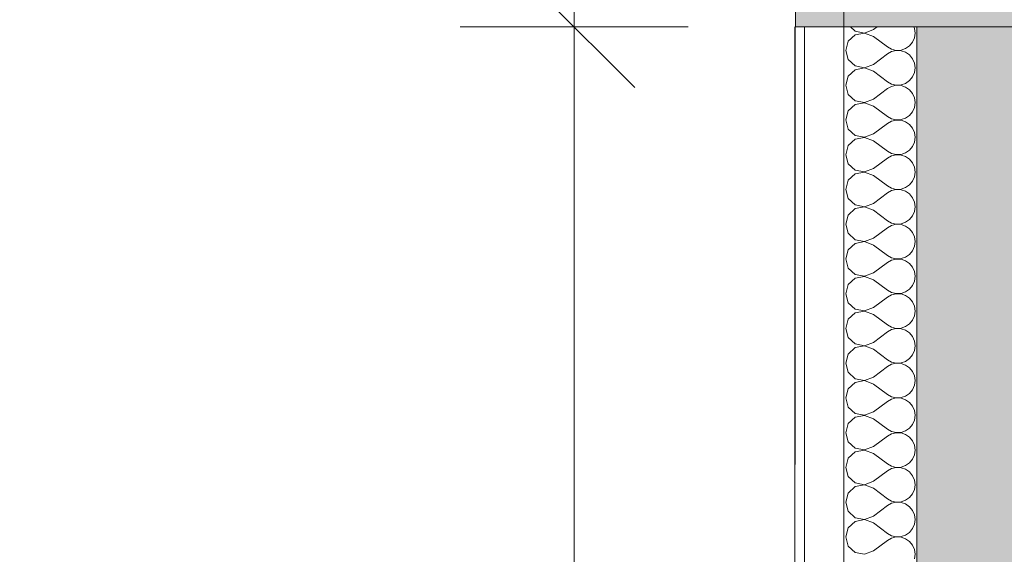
# Model space of a CAD drawing. Header units: millimetres. Extents: x -467606 to 1964440, y -17510 to 201584.
# Tile 25 of 43: x -451800 to -449776, y 7976 to 9075. Entities that reach past the tile are written whole.
import ezdxf

# ---------------------------------------------------------------- set-up
doc = ezdxf.new("R2010")
doc.units = ezdxf.units.MM
doc.header["$MEASUREMENT"] = 0
doc.set_wipeout_variables(frame=1)
doc.linetypes.add('Wipeout_Contour', pattern=[1000, 0, -1000])
for name, color, linetype, lineweight in [('0_Ном._пера__1', 7, 'Continuous', 0), ('АР-Стены_внешние_.АР_Ном._пера__1', 7, 'Continuous', 0), ('АР-Стены_внешние_.АР_Ном._пера__120', 7, 'Continuous', 0), ('АР-Стены_внешние_.АР_Ном._пера__21', 7, 'Continuous', 5), ('АР-Стены_внутренние_пилоны.АР_Ном._пера__1', 7, 'Continuous', 0), ('АР-Стены_внутренние_пилоны.АР_Ном._пера__19', 255, 'Continuous', 0), ('АР-Чертеж-Размеры.АР_Ном._пера__1', 7, 'Continuous', 0)]:
    doc.layers.add(name, color=color, linetype=linetype, lineweight=lineweight)
doc.layers.add('АР-Стены_внешние_.АР', color=7, linetype='Continuous')
doc.layers.add('АР-Чертеж-Размеры.АР', color=7, linetype='Continuous')
doc.styles.add('РЎР“Р•РќР•Р\xa0Р\x98Р\xa0_РЎРўР\x98Р›Р¬_1', font='arial.ttf')
doc.styles.add('РЎР“Р•РќР•Р\xa0Р\x98Р\xa0_РЎРўР\x98Р›Р¬_2', font='arial.ttf')
doc.dimstyles.new('СГЕНЕРИР_СТИЛЬ__2', dxfattribs={"dimtxt": 350, "dimasz": 237.5, "dimexe": 0.18, "dimexo": 300000, "dimgap": 0, "dimtad": 1, "dimlfac": 0.001, "dimzin": 0, "dimdsep": 46, "dimtxsty": 'РЎР“Р•РќР•Р\xa0Р\x98Р\xa0_РЎРўР\x98Р›Р¬_1', "dimblk": 'ARROWHEAD_6', "dimblk1": 'ARROWHEAD_6', "dimblk2": 'ARROWHEAD_6', "dimcen": 0.09, "dimclrd": 7, "dimclre": 7, "dimclrt": 7, "dimadec": 0, "dimazin": 0, "dimtfac": 1, "dimtdec": 4, "dimtmove": 0, "dimatfit": 3, "dimfxl": 1, "dimtolj": 1, "dimtzin": 0, "dimarcsym": 0})
doc.dimstyles.new('СГЕНЕРИР_СТИЛЬ__7', dxfattribs={"dimtxt": 400, "dimasz": 237.5, "dimexe": 0.18, "dimexo": 2000, "dimgap": 0, "dimtad": 1, "dimlfac": 0.001, "dimzin": 0, "dimdsep": 46, "dimtxsty": 'РЎР“Р•РќР•Р\xa0Р\x98Р\xa0_РЎРўР\x98Р›Р¬_2', "dimblk": 'ARROWHEAD_6', "dimblk1": 'ARROWHEAD_6', "dimblk2": 'ARROWHEAD_6', "dimcen": 0.09, "dimclrd": 7, "dimclre": 7, "dimclrt": 7, "dimadec": 0, "dimazin": 0, "dimtfac": 1, "dimtdec": 4, "dimtmove": 0, "dimatfit": 3, "dimfxl": 1, "dimtolj": 1, "dimtzin": 0, "dimarcsym": 0})

# ---------------------------------------------------------------- blocks, each defined once
blk = doc.blocks.new('*X27')
at = {"layer": 'АР-Стены_внешние_.АР_Ном._пера__120', "color": 7, "linetype": 'Continuous', "lineweight": 0}
for p, q in [((-450100.5, 9060), (-450101.7, 9055.7)), ((-450101.7, 9055.7), (-450096.4, 9036.9)), ((-450007.4, 9053.3), (-450016, 9048.6)), ((-450010.8, 9060), (-450007.4, 9058.1)), ((-450007.4, 9058.1), (-449997.8, 9055.9)), ((-449997.8, 9055.6), (-450007.4, 9053.3)), ((-449997.8, 9055.9), (-449987.9, 9056.3)), ((-449987.9, 9055.1), (-449997.8, 9055.6)), ((-449987.9, 9056.3), (-449978.6, 9059.5)), ((-449978.6, 9051.9), (-449987.9, 9055.1)), ((-449978.6, 9059.5), (-449977.8, 9060)), ((-449970.5, 9046.4), (-449978.6, 9051.9)), ((-450096.4, 9036.9), (-450081.9, 9023.8)), ((-450044.5, 9027.1), (-450016, 9048.6)), ((-449964.2, 9038.8), (-449970.5, 9046.4)), ((-449960.2, 9029.8), (-449964.2, 9038.8)), ((-449958.8, 9020), (-449960.2, 9029.8)), ((-450081.9, 9016.2), (-450096.4, 9003.1)), ((-450081.9, 9023.8), (-450062.8, 9020.1)), ((-450062.8, 9019.9), (-450081.9, 9016.2)), ((-450062.8, 9020.1), (-450044.5, 9027.1)), ((-450044.5, 9012.9), (-450062.8, 9019.9)), ((-450044.5, 9012.9), (-450016, 8991.4)), ((-449964.2, 9001.2), (-449960.2, 9010.2)), ((-449960.2, 9010.2), (-449958.8, 9020)), ((-450096.4, 9003.1), (-450101.7, 8984.3)), ((-450016, 8991.4), (-450007.4, 8986.7)), ((-449987.9, 8984.9), (-449978.6, 8988.1)), ((-449978.6, 8988.1), (-449970.5, 8993.6)), ((-449970.5, 8993.6), (-449964.2, 9001.2)), ((-450101.7, 8984.3), (-450096.4, 8965.5)), ((-450044.5, 8955.7), (-450016, 8977.1)), ((-450007.4, 8981.9), (-450016, 8977.1)), ((-450007.4, 8986.7), (-449997.8, 8984.4)), ((-449997.8, 8984.1), (-450007.4, 8981.9)), ((-449997.8, 8984.4), (-449987.9, 8984.9)), ((-449987.9, 8983.7), (-449997.8, 8984.1)), ((-449978.6, 8980.5), (-449987.9, 8983.7)), ((-449970.5, 8974.9), (-449978.6, 8980.5)), ((-449964.2, 8967.3), (-449970.5, 8974.9)), ((-450096.4, 8965.5), (-450081.9, 8952.3)), ((-450081.9, 8952.3), (-450062.8, 8948.7)), ((-450062.8, 8948.4), (-450081.9, 8944.8)), ((-450062.8, 8948.7), (-450044.5, 8955.7)), ((-450044.5, 8941.4), (-450062.8, 8948.4)), ((-449960.2, 8958.3), (-449964.2, 8967.3)), ((-449958.8, 8948.6), (-449960.2, 8958.3)), ((-449960.2, 8938.8), (-449958.8, 8948.6)), ((-450096.4, 8931.6), (-450101.7, 8912.9)), ((-450081.9, 8944.8), (-450096.4, 8931.6)), ((-450044.5, 8941.4), (-450016, 8920)), ((-449970.5, 8922.2), (-449964.2, 8929.8)), ((-449964.2, 8929.8), (-449960.2, 8938.8)), ((-450101.7, 8912.9), (-450096.4, 8894.1)), ((-450016, 8920), (-450007.4, 8915.2)), ((-450007.4, 8910.5), (-450016, 8905.7)), ((-450007.4, 8915.2), (-449997.8, 8913)), ((-449997.8, 8912.7), (-450007.4, 8910.5)), ((-449997.8, 8913), (-449987.9, 8913.5)), ((-449987.9, 8912.2), (-449997.8, 8912.7)), ((-449987.9, 8913.5), (-449978.6, 8916.6)), ((-449978.6, 8909.1), (-449987.9, 8912.2)), ((-449978.6, 8916.6), (-449970.5, 8922.2)), ((-449970.5, 8903.5), (-449978.6, 8909.1)), ((-450096.4, 8894.1), (-450081.9, 8880.9)), ((-450044.5, 8884.3), (-450016, 8905.7)), ((-449964.2, 8895.9), (-449970.5, 8903.5)), ((-449960.2, 8886.9), (-449964.2, 8895.9)), ((-449958.8, 8877.1), (-449960.2, 8886.9)), ((-450081.9, 8873.4), (-450096.4, 8860.2)), ((-450081.9, 8880.9), (-450062.8, 8877.3)), ((-450062.8, 8877), (-450081.9, 8873.4)), ((-450062.8, 8877.3), (-450044.5, 8884.3)), ((-450044.5, 8870), (-450062.8, 8877)), ((-450044.5, 8870), (-450016, 8848.6)), ((-449964.2, 8858.4), (-449960.2, 8867.4)), ((-449960.2, 8867.4), (-449958.8, 8877.1)), ((-450096.4, 8860.2), (-450101.7, 8841.4)), ((-450016, 8848.6), (-450007.4, 8843.8)), ((-449978.6, 8845.2), (-449970.5, 8850.8)), ((-449970.5, 8850.8), (-449964.2, 8858.4)), ((-450101.7, 8841.4), (-450096.4, 8822.7)), ((-450044.5, 8812.9), (-450016, 8834.3)), ((-450007.4, 8839.1), (-450016, 8834.3)), ((-450007.4, 8843.8), (-449997.8, 8841.6)), ((-449997.8, 8841.3), (-450007.4, 8839.1)), ((-449997.8, 8841.6), (-449987.9, 8842.1)), ((-449987.9, 8840.8), (-449997.8, 8841.3)), ((-449987.9, 8842.1), (-449978.6, 8845.2)), ((-449978.6, 8837.7), (-449987.9, 8840.8)), ((-449970.5, 8832.1), (-449978.6, 8837.7)), ((-449964.2, 8824.5), (-449970.5, 8832.1)), ((-450096.4, 8822.7), (-450081.9, 8809.5)), ((-450081.9, 8809.5), (-450062.8, 8805.9)), ((-450062.8, 8805.9), (-450044.5, 8812.9)), ((-449960.2, 8815.5), (-449964.2, 8824.5)), ((-449958.8, 8805.7), (-449960.2, 8815.5)), ((-450096.4, 8788.8), (-450101.7, 8770)), ((-450081.9, 8801.9), (-450096.4, 8788.8)), ((-450062.8, 8805.6), (-450081.9, 8801.9)), ((-450044.5, 8798.6), (-450062.8, 8805.6)), ((-450044.5, 8798.6), (-450016, 8777.1)), ((-449970.5, 8779.4), (-449964.2, 8786.9)), ((-449964.2, 8786.9), (-449960.2, 8796)), ((-449960.2, 8796), (-449958.8, 8805.7)), ((-450101.7, 8770), (-450096.4, 8751.2)), ((-450016, 8777.1), (-450007.4, 8772.4)), ((-450007.4, 8767.6), (-450016, 8762.9)), ((-450007.4, 8772.4), (-449997.8, 8770.1)), ((-449997.8, 8769.9), (-450007.4, 8767.6)), ((-449997.8, 8770.1), (-449987.9, 8770.6)), ((-449987.9, 8769.4), (-449997.8, 8769.9)), ((-449987.9, 8770.6), (-449978.6, 8773.8)), ((-449978.6, 8766.2), (-449987.9, 8769.4)), ((-449978.6, 8773.8), (-449970.5, 8779.4)), ((-449970.5, 8760.6), (-449978.6, 8766.2)), ((-450096.4, 8751.2), (-450081.9, 8738.1)), ((-450044.5, 8741.4), (-450016, 8762.9)), ((-449964.2, 8753.1), (-449970.5, 8760.6)), ((-449960.2, 8744), (-449964.2, 8753.1)), ((-450081.9, 8730.5), (-450096.4, 8717.3)), ((-450081.9, 8738.1), (-450062.8, 8734.4)), ((-450062.8, 8734.1), (-450081.9, 8730.5)), ((-450062.8, 8734.4), (-450044.5, 8741.4)), ((-450044.5, 8727.1), (-450062.8, 8734.1)), ((-450044.5, 8727.1), (-450016, 8705.7)), ((-449958.8, 8734.3), (-449960.2, 8744)), ((-449960.2, 8724.5), (-449958.8, 8734.3)), ((-450096.4, 8717.3), (-450101.7, 8698.6)), ((-450016, 8705.7), (-450007.4, 8700.9)), ((-449978.6, 8702.3), (-449970.5, 8707.9)), ((-449970.5, 8707.9), (-449964.2, 8715.5)), ((-449964.2, 8715.5), (-449960.2, 8724.5)), ((-450101.7, 8698.6), (-450096.4, 8679.8)), ((-450044.5, 8670), (-450016, 8691.4)), ((-450007.4, 8696.2), (-450016, 8691.4)), ((-450007.4, 8700.9), (-449997.8, 8698.7)), ((-449997.8, 8698.4), (-450007.4, 8696.2)), ((-449997.8, 8698.7), (-449987.9, 8699.2)), ((-449987.9, 8697.9), (-449997.8, 8698.4)), ((-449987.9, 8699.2), (-449978.6, 8702.3)), ((-449978.6, 8694.8), (-449987.9, 8697.9)), ((-449970.5, 8689.2), (-449978.6, 8694.8)), ((-449964.2, 8681.6), (-449970.5, 8689.2)), ((-450096.4, 8679.8), (-450081.9, 8666.6)), ((-450081.9, 8666.6), (-450062.8, 8663)), ((-450062.8, 8663), (-450044.5, 8670)), ((-449960.2, 8672.6), (-449964.2, 8681.6)), ((-449958.8, 8662.9), (-449960.2, 8672.6)), ((-450096.4, 8645.9), (-450101.7, 8627.1)), ((-450081.9, 8659.1), (-450096.4, 8645.9)), ((-450062.8, 8662.7), (-450081.9, 8659.1)), ((-450044.5, 8655.7), (-450062.8, 8662.7)), ((-450044.5, 8655.7), (-450016, 8634.3)), ((-449970.5, 8636.5), (-449964.2, 8644.1)), ((-449964.2, 8644.1), (-449960.2, 8653.1)), ((-449960.2, 8653.1), (-449958.8, 8662.9)), ((-450101.7, 8627.1), (-450096.4, 8608.4)), ((-450016, 8634.3), (-450007.4, 8629.5)), ((-450007.4, 8624.8), (-450016, 8620)), ((-450007.4, 8629.5), (-449997.8, 8627.3)), ((-449997.8, 8627), (-450007.4, 8624.8)), ((-449997.8, 8627.3), (-449987.9, 8627.8)), ((-449987.9, 8626.5), (-449997.8, 8627)), ((-449987.9, 8627.8), (-449978.6, 8630.9)), ((-449978.6, 8623.4), (-449987.9, 8626.5)), ((-449978.6, 8630.9), (-449970.5, 8636.5)), ((-450096.4, 8608.4), (-450081.9, 8595.2)), ((-450044.5, 8598.6), (-450016, 8620)), ((-449970.5, 8617.8), (-449978.6, 8623.4)), ((-449964.2, 8610.2), (-449970.5, 8617.8)), ((-449960.2, 8601.2), (-449964.2, 8610.2)), ((-450081.9, 8587.7), (-450096.4, 8574.5)), ((-450081.9, 8595.2), (-450062.8, 8591.6)), ((-450062.8, 8591.3), (-450081.9, 8587.7)), ((-450062.8, 8591.6), (-450044.5, 8598.6)), ((-450044.5, 8584.3), (-450062.8, 8591.3)), ((-450044.5, 8584.3), (-450016, 8562.9)), ((-449958.8, 8591.4), (-449960.2, 8601.2)), ((-449960.2, 8581.7), (-449958.8, 8591.4)), ((-450096.4, 8574.5), (-450101.7, 8555.7)), ((-450016, 8562.9), (-450007.4, 8558.1)), ((-449978.6, 8559.5), (-449970.5, 8565.1)), ((-449970.5, 8565.1), (-449964.2, 8572.7)), ((-449964.2, 8572.7), (-449960.2, 8581.7)), ((-450101.7, 8555.7), (-450096.4, 8536.9)), ((-450044.5, 8527.1), (-450016, 8548.6)), ((-450007.4, 8553.3), (-450016, 8548.6)), ((-450007.4, 8558.1), (-449997.8, 8555.9)), ((-449997.8, 8555.6), (-450007.4, 8553.3)), ((-449997.8, 8555.9), (-449987.9, 8556.3)), ((-449987.9, 8555.1), (-449997.8, 8555.6)), ((-449987.9, 8556.3), (-449978.6, 8559.5)), ((-449978.6, 8551.9), (-449987.9, 8555.1)), ((-449970.5, 8546.4), (-449978.6, 8551.9)), ((-449964.2, 8538.8), (-449970.5, 8546.4)), ((-450096.4, 8536.9), (-450081.9, 8523.8)), ((-450081.9, 8523.8), (-450062.8, 8520.1)), ((-450062.8, 8520.1), (-450044.5, 8527.1)), ((-449960.2, 8529.8), (-449964.2, 8538.8)), ((-449958.8, 8520), (-449960.2, 8529.8)), ((-450096.4, 8503.1), (-450101.7, 8484.3)), ((-450081.9, 8516.2), (-450096.4, 8503.1)), ((-450062.8, 8519.9), (-450081.9, 8516.2)), ((-450044.5, 8512.9), (-450062.8, 8519.9)), ((-450044.5, 8512.9), (-450016, 8491.4)), ((-449964.2, 8501.2), (-449960.2, 8510.2)), ((-449960.2, 8510.2), (-449958.8, 8520)), ((-450101.7, 8484.3), (-450096.4, 8465.5)), ((-450016, 8491.4), (-450007.4, 8486.7)), ((-450007.4, 8481.9), (-450016, 8477.1)), ((-450007.4, 8486.7), (-449997.8, 8484.4)), ((-449997.8, 8484.1), (-450007.4, 8481.9)), ((-449997.8, 8484.4), (-449987.9, 8484.9)), ((-449987.9, 8483.7), (-449997.8, 8484.1)), ((-449987.9, 8484.9), (-449978.6, 8488.1)), ((-449978.6, 8480.5), (-449987.9, 8483.7)), ((-449978.6, 8488.1), (-449970.5, 8493.6)), ((-449970.5, 8493.6), (-449964.2, 8501.2)), ((-450096.4, 8465.5), (-450081.9, 8452.3)), ((-450044.5, 8455.7), (-450016, 8477.1)), ((-449970.5, 8474.9), (-449978.6, 8480.5)), ((-449964.2, 8467.3), (-449970.5, 8474.9)), ((-449960.2, 8458.3), (-449964.2, 8467.3)), ((-450081.9, 8444.8), (-450096.4, 8431.6)), ((-450081.9, 8452.3), (-450062.8, 8448.7)), ((-450062.8, 8448.4), (-450081.9, 8444.8)), ((-450062.8, 8448.7), (-450044.5, 8455.7)), ((-450044.5, 8441.4), (-450062.8, 8448.4)), ((-450044.5, 8441.4), (-450016, 8420)), ((-449958.8, 8448.6), (-449960.2, 8458.3)), ((-449960.2, 8438.8), (-449958.8, 8448.6)), ((-450096.4, 8431.6), (-450101.7, 8412.9)), ((-449978.6, 8416.6), (-449970.5, 8422.2)), ((-449970.5, 8422.2), (-449964.2, 8429.8)), ((-449964.2, 8429.8), (-449960.2, 8438.8)), ((-450101.7, 8412.9), (-450096.4, 8394.1)), ((-450044.5, 8384.3), (-450016, 8405.7)), ((-450016, 8420), (-450007.4, 8415.2)), ((-450007.4, 8410.5), (-450016, 8405.7)), ((-450007.4, 8415.2), (-449997.8, 8413)), ((-449997.8, 8412.7), (-450007.4, 8410.5)), ((-449997.8, 8413), (-449987.9, 8413.5)), ((-449987.9, 8412.2), (-449997.8, 8412.7)), ((-449987.9, 8413.5), (-449978.6, 8416.6)), ((-449978.6, 8409.1), (-449987.9, 8412.2)), ((-449970.5, 8403.5), (-449978.6, 8409.1)), ((-449964.2, 8395.9), (-449970.5, 8403.5)), ((-450096.4, 8394.1), (-450081.9, 8380.9)), ((-450081.9, 8380.9), (-450062.8, 8377.3)), ((-450062.8, 8377.3), (-450044.5, 8384.3)), ((-449960.2, 8386.9), (-449964.2, 8395.9)), ((-449958.8, 8377.1), (-449960.2, 8386.9)), ((-450081.9, 8373.4), (-450096.4, 8360.2)), ((-450062.8, 8377), (-450081.9, 8373.4)), ((-450044.5, 8370), (-450062.8, 8377)), ((-450044.5, 8370), (-450016, 8348.6)), ((-449964.2, 8358.4), (-449960.2, 8367.4)), ((-449960.2, 8367.4), (-449958.8, 8377.1)), ((-450096.4, 8360.2), (-450101.7, 8341.4)), ((-450101.7, 8341.4), (-450096.4, 8322.7)), ((-450016, 8348.6), (-450007.4, 8343.8)), ((-450007.4, 8343.8), (-449997.8, 8341.6)), ((-449997.8, 8341.3), (-450007.4, 8339.1)), ((-449997.8, 8341.6), (-449987.9, 8342.1)), ((-449987.9, 8340.8), (-449997.8, 8341.3)), ((-449987.9, 8342.1), (-449978.6, 8345.2)), ((-449978.6, 8337.7), (-449987.9, 8340.8)), ((-449978.6, 8345.2), (-449970.5, 8350.8)), ((-449970.5, 8350.8), (-449964.2, 8358.4)), ((-450096.4, 8322.7), (-450081.9, 8309.5)), ((-450044.5, 8312.9), (-450016, 8334.3)), ((-450007.4, 8339.1), (-450016, 8334.3)), ((-449970.5, 8332.1), (-449978.6, 8337.7)), ((-449964.2, 8324.5), (-449970.5, 8332.1)), ((-449960.2, 8315.5), (-449964.2, 8324.5)), ((-450081.9, 8301.9), (-450096.4, 8288.8)), ((-450081.9, 8309.5), (-450062.8, 8305.9)), ((-450062.8, 8305.6), (-450081.9, 8301.9)), ((-450062.8, 8305.9), (-450044.5, 8312.9)), ((-450044.5, 8298.6), (-450062.8, 8305.6)), ((-449958.8, 8305.7), (-449960.2, 8315.5)), ((-449960.2, 8296), (-449958.8, 8305.7)), ((-450096.4, 8288.8), (-450101.7, 8270)), ((-450044.5, 8298.6), (-450016, 8277.1)), ((-449970.5, 8279.4), (-449964.2, 8286.9)), ((-449964.2, 8286.9), (-449960.2, 8296)), ((-450101.7, 8270), (-450096.4, 8251.2)), ((-450044.5, 8241.4), (-450016, 8262.9)), ((-450016, 8277.1), (-450007.4, 8272.4)), ((-450007.4, 8267.6), (-450016, 8262.9)), ((-450007.4, 8272.4), (-449997.8, 8270.1)), ((-449997.8, 8269.9), (-450007.4, 8267.6)), ((-449997.8, 8270.1), (-449987.9, 8270.6)), ((-449987.9, 8269.4), (-449997.8, 8269.9)), ((-449987.9, 8270.6), (-449978.6, 8273.8)), ((-449978.6, 8266.2), (-449987.9, 8269.4)), ((-449978.6, 8273.8), (-449970.5, 8279.4)), ((-449970.5, 8260.6), (-449978.6, 8266.2)), ((-449964.2, 8253.1), (-449970.5, 8260.6)), ((-450096.4, 8251.2), (-450081.9, 8238.1)), ((-450062.8, 8234.4), (-450044.5, 8241.4)), ((-449960.2, 8244), (-449964.2, 8253.1)), ((-449958.8, 8234.3), (-449960.2, 8244)), ((-450081.9, 8230.5), (-450096.4, 8217.3)), ((-450081.9, 8238.1), (-450062.8, 8234.4)), ((-450062.8, 8234.1), (-450081.9, 8230.5)), ((-450044.5, 8227.1), (-450062.8, 8234.1)), ((-450044.5, 8227.1), (-450016, 8205.7)), ((-449964.2, 8215.5), (-449960.2, 8224.5)), ((-449960.2, 8224.5), (-449958.8, 8234.3)), ((-450096.4, 8217.3), (-450101.7, 8198.6)), ((-450101.7, 8198.6), (-450096.4, 8179.8)), ((-450016, 8205.7), (-450007.4, 8200.9)), ((-450007.4, 8200.9), (-449997.8, 8198.7)), ((-449997.8, 8198.7), (-449987.9, 8199.2)), ((-449987.9, 8199.2), (-449978.6, 8202.3)), ((-449978.6, 8202.3), (-449970.5, 8207.9)), ((-449970.5, 8207.9), (-449964.2, 8215.5)), ((-450096.4, 8179.8), (-450081.9, 8166.6)), ((-450044.5, 8170), (-450016, 8191.4)), ((-450007.4, 8196.2), (-450016, 8191.4)), ((-449997.8, 8198.4), (-450007.4, 8196.2)), ((-449987.9, 8197.9), (-449997.8, 8198.4)), ((-449978.6, 8194.8), (-449987.9, 8197.9)), ((-449970.5, 8189.2), (-449978.6, 8194.8)), ((-449964.2, 8181.6), (-449970.5, 8189.2)), ((-449960.2, 8172.6), (-449964.2, 8181.6)), ((-450081.9, 8166.6), (-450062.8, 8163)), ((-450062.8, 8162.7), (-450077.1, 8160)), ((-450062.8, 8163), (-450044.5, 8170)), ((-450055.7, 8160), (-450062.8, 8162.7)), ((-449958.8, 8162.9), (-449960.2, 8172.6)), ((-449959.2, 8160), (-449958.8, 8162.9))]:
    blk.add_line(p, q, dxfattribs=at)
blk = doc.blocks.new('Штриховка_13_3', base_point=(0, 0))
at = {"color": 254, "linetype": 'Wipeout_Contour', "lineweight": 0, "ltscale": 1800451.374817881}
blk.add_wipeout([(-449955.3, 9060), (-450105.3, 9060), (-450105.3, 8160), (-449955.3, 8160)], dxfattribs=at).dxf.layer = 'АР-Стены_внешние_.АР'
at = {"layer": 'АР-Стены_внешние_.АР_Ном._пера__120', "color": 7, "linetype": 'Continuous', "lineweight": 0}
blk.add_blockref('*X27', (0, 0), dxfattribs=at)
blk = doc.blocks.new('*X33')
at = {"layer": 'АР-Стены_внешние_.АР_Ном._пера__120', "color": 7, "linetype": 'Continuous', "lineweight": 0}
for p, q in [((-450091.9, 9060), (-450082, 9050.9)), ((-450082, 9050.9), (-450062.8, 9047.3)), ((-450062.8, 9047.3), (-450044.6, 9054.3)), ((-450044.6, 9054.3), (-450037, 9060)), ((-449960.2, 9056.9), (-449961.6, 9060)), ((-449958.9, 9047.1), (-449960.2, 9056.9)), ((-450096.4, 9030.2), (-450101.7, 9011.4)), ((-450082, 9043.4), (-450096.4, 9030.2)), ((-450062.8, 9047), (-450082, 9043.4)), ((-450044.6, 9040), (-450062.8, 9047)), ((-450044.6, 9040), (-450016, 9018.6)), ((-449964.2, 9028.4), (-449960.2, 9037.4)), ((-449960.2, 9037.4), (-449958.9, 9047.1)), ((-450101.7, 9011.4), (-450096.4, 8992.7)), ((-450016, 9018.6), (-450007.4, 9013.8)), ((-450007.4, 9009.1), (-450016, 9004.3)), ((-450007.4, 9013.8), (-449997.8, 9011.6)), ((-449997.8, 9011.3), (-450007.4, 9009.1)), ((-449997.8, 9011.6), (-449988, 9012.1)), ((-449988, 9010.8), (-449997.8, 9011.3)), ((-449988, 9012.1), (-449978.6, 9015.2)), ((-449978.6, 9007.7), (-449988, 9010.8)), ((-449978.6, 9015.2), (-449970.5, 9020.8)), ((-449970.5, 9020.8), (-449964.2, 9028.4)), ((-450096.4, 8992.7), (-450082, 8979.5)), ((-450044.6, 8982.9), (-450016, 9004.3)), ((-449970.5, 9002.1), (-449978.6, 9007.7)), ((-449964.2, 8994.5), (-449970.5, 9002.1)), ((-449960.2, 8985.5), (-449964.2, 8994.5)), ((-450082, 8971.9), (-450096.4, 8958.8)), ((-450082, 8979.5), (-450062.8, 8975.9)), ((-450062.8, 8975.6), (-450082, 8971.9)), ((-450062.8, 8975.9), (-450044.6, 8982.9)), ((-450044.6, 8968.6), (-450062.8, 8975.6)), ((-450044.6, 8968.6), (-450016, 8947.1)), ((-449958.9, 8975.7), (-449960.2, 8985.5)), ((-449960.2, 8966), (-449958.9, 8975.7)), ((-450096.4, 8958.8), (-450101.7, 8940)), ((-449978.6, 8943.8), (-449970.5, 8949.4)), ((-449970.5, 8949.4), (-449964.2, 8956.9)), ((-449964.2, 8956.9), (-449960.2, 8966)), ((-450101.7, 8940), (-450096.4, 8921.2)), ((-450044.6, 8911.4), (-450016, 8932.9)), ((-450016, 8947.1), (-450007.4, 8942.4)), ((-450007.4, 8937.6), (-450016, 8932.9)), ((-450007.4, 8942.4), (-449997.8, 8940.1)), ((-449997.8, 8939.9), (-450007.4, 8937.6)), ((-449997.8, 8940.1), (-449988, 8940.6)), ((-449988, 8939.4), (-449997.8, 8939.9)), ((-449988, 8940.6), (-449978.6, 8943.8)), ((-449978.6, 8936.2), (-449988, 8939.4)), ((-449970.5, 8930.6), (-449978.6, 8936.2)), ((-449964.2, 8923.1), (-449970.5, 8930.6)), ((-450096.4, 8921.2), (-450082, 8908.1)), ((-450082, 8908.1), (-450062.8, 8904.4)), ((-450062.8, 8904.4), (-450044.6, 8911.4)), ((-449960.2, 8914), (-449964.2, 8923.1)), ((-449958.9, 8904.3), (-449960.2, 8914)), ((-450096.4, 8887.3), (-450101.7, 8868.6)), ((-450082, 8900.5), (-450096.4, 8887.3)), ((-450062.8, 8904.1), (-450082, 8900.5)), ((-450044.6, 8897.1), (-450062.8, 8904.1)), ((-450044.6, 8897.1), (-450016, 8875.7)), ((-449964.2, 8885.5), (-449960.2, 8894.5)), ((-449960.2, 8894.5), (-449958.9, 8904.3)), ((-450101.7, 8868.6), (-450096.4, 8849.8)), ((-450016, 8875.7), (-450007.4, 8870.9)), ((-450007.4, 8870.9), (-449997.8, 8868.7)), ((-449997.8, 8868.4), (-450007.4, 8866.2)), ((-449997.8, 8868.7), (-449988, 8869.2)), ((-449988, 8867.9), (-449997.8, 8868.4)), ((-449988, 8869.2), (-449978.6, 8872.3)), ((-449978.6, 8864.8), (-449988, 8867.9)), ((-449978.6, 8872.3), (-449970.5, 8877.9)), ((-449970.5, 8877.9), (-449964.2, 8885.5)), ((-450096.4, 8849.8), (-450082, 8836.6)), ((-450044.6, 8840), (-450016, 8861.4)), ((-450007.4, 8866.2), (-450016, 8861.4)), ((-449970.5, 8859.2), (-449978.6, 8864.8)), ((-449964.2, 8851.6), (-449970.5, 8859.2)), ((-449960.2, 8842.6), (-449964.2, 8851.6)), ((-450082, 8829.1), (-450096.4, 8815.9)), ((-450082, 8836.6), (-450062.8, 8833)), ((-450062.8, 8832.7), (-450082, 8829.1)), ((-450062.8, 8833), (-450044.6, 8840)), ((-450044.6, 8825.7), (-450062.8, 8832.7)), ((-449958.9, 8832.9), (-449960.2, 8842.6)), ((-449960.2, 8823.1), (-449958.9, 8832.9)), ((-450096.4, 8815.9), (-450101.7, 8797.1)), ((-450044.6, 8825.7), (-450016, 8804.3)), ((-449978.6, 8800.9), (-449970.5, 8806.5)), ((-449970.5, 8806.5), (-449964.2, 8814.1)), ((-449964.2, 8814.1), (-449960.2, 8823.1)), ((-450101.7, 8797.1), (-450096.4, 8778.4)), ((-450044.6, 8768.6), (-450016, 8790)), ((-450016, 8804.3), (-450007.4, 8799.5)), ((-450007.4, 8794.8), (-450016, 8790)), ((-450007.4, 8799.5), (-449997.8, 8797.3)), ((-449997.8, 8797), (-450007.4, 8794.8)), ((-449997.8, 8797.3), (-449988, 8797.8)), ((-449988, 8796.5), (-449997.8, 8797)), ((-449988, 8797.8), (-449978.6, 8800.9)), ((-449978.6, 8793.4), (-449988, 8796.5)), ((-449970.5, 8787.8), (-449978.6, 8793.4)), ((-449964.2, 8780.2), (-449970.5, 8787.8)), ((-450096.4, 8778.4), (-450082, 8765.2)), ((-450062.8, 8761.6), (-450044.6, 8768.6)), ((-449960.2, 8771.2), (-449964.2, 8780.2)), ((-449958.9, 8761.4), (-449960.2, 8771.2)), ((-450082, 8757.7), (-450096.4, 8744.5)), ((-450082, 8765.2), (-450062.8, 8761.6)), ((-450062.8, 8761.3), (-450082, 8757.7)), ((-450044.6, 8754.3), (-450062.8, 8761.3)), ((-450044.6, 8754.3), (-450016, 8732.9)), ((-449964.2, 8742.7), (-449960.2, 8751.7)), ((-449960.2, 8751.7), (-449958.9, 8761.4)), ((-450096.4, 8744.5), (-450101.7, 8725.7)), ((-450101.7, 8725.7), (-450096.4, 8706.9)), ((-450016, 8732.9), (-450007.4, 8728.1)), ((-450007.4, 8728.1), (-449997.8, 8725.9)), ((-449997.8, 8725.6), (-450007.4, 8723.3)), ((-449997.8, 8725.9), (-449988, 8726.3)), ((-449988, 8725.1), (-449997.8, 8725.6)), ((-449988, 8726.3), (-449978.6, 8729.5)), ((-449978.6, 8721.9), (-449988, 8725.1)), ((-449978.6, 8729.5), (-449970.5, 8735.1)), ((-449970.5, 8735.1), (-449964.2, 8742.7)), ((-450096.4, 8706.9), (-450082, 8693.8)), ((-450044.6, 8697.1), (-450016, 8718.6)), ((-450007.4, 8723.3), (-450016, 8718.6)), ((-449970.5, 8716.4), (-449978.6, 8721.9)), ((-449964.2, 8708.8), (-449970.5, 8716.4)), ((-449960.2, 8699.8), (-449964.2, 8708.8)), ((-450082, 8686.2), (-450096.4, 8673.1)), ((-450082, 8693.8), (-450062.8, 8690.1)), ((-450062.8, 8689.9), (-450082, 8686.2)), ((-450062.8, 8690.1), (-450044.6, 8697.1)), ((-450044.6, 8682.9), (-450062.8, 8689.9)), ((-449958.9, 8690), (-449960.2, 8699.8)), ((-449960.2, 8680.2), (-449958.9, 8690)), ((-450096.4, 8673.1), (-450101.7, 8654.3)), ((-450044.6, 8682.9), (-450016, 8661.4)), ((-449970.5, 8663.6), (-449964.2, 8671.2)), ((-449964.2, 8671.2), (-449960.2, 8680.2)), ((-450101.7, 8654.3), (-450096.4, 8635.5)), ((-450044.6, 8625.7), (-450016, 8647.1)), ((-450016, 8661.4), (-450007.4, 8656.7)), ((-450007.4, 8651.9), (-450016, 8647.1)), ((-450007.4, 8656.7), (-449997.8, 8654.4)), ((-449997.8, 8654.1), (-450007.4, 8651.9)), ((-449997.8, 8654.4), (-449988, 8654.9)), ((-449988, 8653.7), (-449997.8, 8654.1)), ((-449988, 8654.9), (-449978.6, 8658.1)), ((-449978.6, 8650.5), (-449988, 8653.7)), ((-449978.6, 8658.1), (-449970.5, 8663.6)), ((-449970.5, 8644.9), (-449978.6, 8650.5)), ((-449964.2, 8637.3), (-449970.5, 8644.9)), ((-450096.4, 8635.5), (-450082, 8622.3)), ((-450062.8, 8618.7), (-450044.6, 8625.7)), ((-449960.2, 8628.3), (-449964.2, 8637.3)), ((-449958.9, 8618.6), (-449960.2, 8628.3)), ((-450082, 8614.8), (-450096.4, 8601.6)), ((-450082, 8622.3), (-450062.8, 8618.7)), ((-450062.8, 8618.4), (-450082, 8614.8)), ((-450044.6, 8611.4), (-450062.8, 8618.4)), ((-450044.6, 8611.4), (-450016, 8590)), ((-449964.2, 8599.8), (-449960.2, 8608.8)), ((-449960.2, 8608.8), (-449958.9, 8618.6)), ((-450096.4, 8601.6), (-450101.7, 8582.9)), ((-450016, 8590), (-450007.4, 8585.2)), ((-450007.4, 8585.2), (-449997.8, 8583)), ((-449997.8, 8583), (-449988, 8583.5)), ((-449988, 8583.5), (-449978.6, 8586.6)), ((-449978.6, 8586.6), (-449970.5, 8592.2)), ((-449970.5, 8592.2), (-449964.2, 8599.8)), ((-450101.7, 8582.9), (-450096.4, 8564.1)), ((-450096.4, 8564.1), (-450082, 8550.9)), ((-450044.6, 8554.3), (-450016, 8575.7)), ((-450007.4, 8580.5), (-450016, 8575.7)), ((-449997.8, 8582.7), (-450007.4, 8580.5)), ((-449988, 8582.2), (-449997.8, 8582.7)), ((-449978.6, 8579.1), (-449988, 8582.2)), ((-449970.5, 8573.5), (-449978.6, 8579.1)), ((-449964.2, 8565.9), (-449970.5, 8573.5)), ((-449960.2, 8556.9), (-449964.2, 8565.9)), ((-450082, 8543.4), (-450096.4, 8530.2)), ((-450082, 8550.9), (-450062.8, 8547.3)), ((-450062.8, 8547), (-450082, 8543.4)), ((-450062.8, 8547.3), (-450044.6, 8554.3)), ((-450044.6, 8540), (-450062.8, 8547)), ((-449958.9, 8547.1), (-449960.2, 8556.9)), ((-449960.2, 8537.4), (-449958.9, 8547.1)), ((-450096.4, 8530.2), (-450101.7, 8511.4)), ((-450044.6, 8540), (-450016, 8518.6)), ((-449970.5, 8520.8), (-449964.2, 8528.4)), ((-449964.2, 8528.4), (-449960.2, 8537.4)), ((-450101.7, 8511.4), (-450096.4, 8492.7)), ((-450044.6, 8482.9), (-450016, 8504.3)), ((-450016, 8518.6), (-450007.4, 8513.8)), ((-450007.4, 8509.1), (-450016, 8504.3)), ((-450007.4, 8513.8), (-449997.8, 8511.6)), ((-449997.8, 8511.3), (-450007.4, 8509.1)), ((-449997.8, 8511.6), (-449988, 8512.1)), ((-449988, 8510.8), (-449997.8, 8511.3)), ((-449988, 8512.1), (-449978.6, 8515.2)), ((-449978.6, 8507.7), (-449988, 8510.8)), ((-449978.6, 8515.2), (-449970.5, 8520.8)), ((-449970.5, 8502.1), (-449978.6, 8507.7)), ((-450096.4, 8492.7), (-450082, 8479.5)), ((-450062.8, 8475.9), (-450044.6, 8482.9)), ((-449964.2, 8494.5), (-449970.5, 8502.1)), ((-449960.2, 8485.5), (-449964.2, 8494.5)), ((-449958.9, 8475.7), (-449960.2, 8485.5)), ((-450082, 8471.9), (-450096.4, 8458.8)), ((-450082, 8479.5), (-450062.8, 8475.9)), ((-450062.8, 8475.6), (-450082, 8471.9)), ((-450044.6, 8468.6), (-450062.8, 8475.6)), ((-450044.6, 8468.6), (-450016, 8447.1)), ((-449964.2, 8456.9), (-449960.2, 8466)), ((-449960.2, 8466), (-449958.9, 8475.7)), ((-450096.4, 8458.8), (-450101.7, 8440)), ((-450016, 8447.1), (-450007.4, 8442.4)), ((-450007.4, 8442.4), (-449997.8, 8440.1)), ((-449988, 8440.6), (-449978.6, 8443.8)), ((-449978.6, 8443.8), (-449970.5, 8449.4)), ((-449970.5, 8449.4), (-449964.2, 8456.9)), ((-450101.7, 8440), (-450096.4, 8421.2)), ((-450096.4, 8421.2), (-450082, 8408.1)), ((-450044.6, 8411.4), (-450016, 8432.9)), ((-450007.4, 8437.6), (-450016, 8432.9)), ((-449997.8, 8439.9), (-450007.4, 8437.6)), ((-449997.8, 8440.1), (-449988, 8440.6)), ((-449988, 8439.4), (-449997.8, 8439.9)), ((-449978.6, 8436.2), (-449988, 8439.4)), ((-449970.5, 8430.6), (-449978.6, 8436.2)), ((-449964.2, 8423.1), (-449970.5, 8430.6)), ((-449960.2, 8414), (-449964.2, 8423.1)), ((-450082, 8408.1), (-450062.8, 8404.4)), ((-450062.8, 8404.1), (-450082, 8400.5)), ((-450062.8, 8404.4), (-450044.6, 8411.4)), ((-450044.6, 8397.1), (-450062.8, 8404.1)), ((-449958.9, 8404.3), (-449960.2, 8414)), ((-449960.2, 8394.5), (-449958.9, 8404.3)), ((-450096.4, 8387.3), (-450101.7, 8368.6)), ((-450082, 8400.5), (-450096.4, 8387.3)), ((-450044.6, 8397.1), (-450016, 8375.7)), ((-449970.5, 8377.9), (-449964.2, 8385.5)), ((-449964.2, 8385.5), (-449960.2, 8394.5)), ((-450101.7, 8368.6), (-450096.4, 8349.8)), ((-450044.6, 8340), (-450016, 8361.4)), ((-450016, 8375.7), (-450007.4, 8370.9)), ((-450007.4, 8366.2), (-450016, 8361.4)), ((-450007.4, 8370.9), (-449997.8, 8368.7)), ((-449997.8, 8368.4), (-450007.4, 8366.2)), ((-449997.8, 8368.7), (-449988, 8369.2)), ((-449988, 8367.9), (-449997.8, 8368.4)), ((-449988, 8369.2), (-449978.6, 8372.3)), ((-449978.6, 8364.8), (-449988, 8367.9)), ((-449978.6, 8372.3), (-449970.5, 8377.9)), ((-449970.5, 8359.2), (-449978.6, 8364.8)), ((-450096.4, 8349.8), (-450082, 8336.6)), ((-449964.2, 8351.6), (-449970.5, 8359.2)), ((-449960.2, 8342.6), (-449964.2, 8351.6)), ((-449958.9, 8332.9), (-449960.2, 8342.6)), ((-450082, 8329.1), (-450096.4, 8315.9)), ((-450082, 8336.6), (-450062.8, 8333)), ((-450062.8, 8332.7), (-450082, 8329.1)), ((-450062.8, 8333), (-450044.6, 8340)), ((-450044.6, 8325.7), (-450062.8, 8332.7)), ((-450044.6, 8325.7), (-450016, 8304.3)), ((-449964.2, 8314.1), (-449960.2, 8323.1)), ((-449960.2, 8323.1), (-449958.9, 8332.9)), ((-450096.4, 8315.9), (-450101.7, 8297.1)), ((-450016, 8304.3), (-450007.4, 8299.5)), ((-449988, 8297.8), (-449978.6, 8300.9)), ((-449978.6, 8300.9), (-449970.5, 8306.5)), ((-449970.5, 8306.5), (-449964.2, 8314.1)), ((-450101.7, 8297.1), (-450096.4, 8278.4)), ((-450044.6, 8268.6), (-450016, 8290)), ((-450007.4, 8294.8), (-450016, 8290)), ((-450007.4, 8299.5), (-449997.8, 8297.3)), ((-449997.8, 8297), (-450007.4, 8294.8)), ((-449997.8, 8297.3), (-449988, 8297.8)), ((-449988, 8296.5), (-449997.8, 8297)), ((-449978.6, 8293.4), (-449988, 8296.5)), ((-449970.5, 8287.8), (-449978.6, 8293.4)), ((-449964.2, 8280.2), (-449970.5, 8287.8)), ((-449960.2, 8271.2), (-449964.2, 8280.2)), ((-450096.4, 8278.4), (-450082, 8265.2)), ((-450082, 8265.2), (-450062.8, 8261.6)), ((-450062.8, 8261.3), (-450082, 8257.7)), ((-450062.8, 8261.6), (-450044.6, 8268.6)), ((-450044.6, 8254.3), (-450062.8, 8261.3)), ((-449958.9, 8261.4), (-449960.2, 8271.2)), ((-449960.2, 8251.7), (-449958.9, 8261.4)), ((-450096.4, 8244.5), (-450101.7, 8225.7)), ((-450082, 8257.7), (-450096.4, 8244.5)), ((-450044.6, 8254.3), (-450016, 8232.9)), ((-449970.5, 8235.1), (-449964.2, 8242.7)), ((-449964.2, 8242.7), (-449960.2, 8251.7)), ((-450101.7, 8225.7), (-450096.4, 8206.9)), ((-450016, 8232.9), (-450007.4, 8228.1)), ((-450007.4, 8223.3), (-450016, 8218.6)), ((-450007.4, 8228.1), (-449997.8, 8225.9)), ((-449997.8, 8225.6), (-450007.4, 8223.3)), ((-449997.8, 8225.9), (-449988, 8226.3)), ((-449988, 8225.1), (-449997.8, 8225.6)), ((-449988, 8226.3), (-449978.6, 8229.5)), ((-449978.6, 8221.9), (-449988, 8225.1)), ((-449978.6, 8229.5), (-449970.5, 8235.1)), ((-449970.5, 8216.4), (-449978.6, 8221.9)), ((-450096.4, 8206.9), (-450082, 8193.8)), ((-450044.6, 8197.1), (-450016, 8218.6)), ((-449964.2, 8208.8), (-449970.5, 8216.4)), ((-449960.2, 8199.8), (-449964.2, 8208.8)), ((-449958.9, 8190), (-449960.2, 8199.8)), ((-450082, 8186.2), (-450096.4, 8173.1)), ((-450082, 8193.8), (-450062.8, 8190.1)), ((-450062.8, 8189.9), (-450082, 8186.2)), ((-450062.8, 8190.1), (-450044.6, 8197.1)), ((-450044.6, 8182.9), (-450062.8, 8189.9)), ((-450044.6, 8182.9), (-450016, 8161.4)), ((-449964.2, 8171.2), (-449960.2, 8180.2)), ((-449960.2, 8180.2), (-449958.9, 8190)), ((-450096.4, 8173.1), (-450101.7, 8154.3)), ((-450016, 8161.4), (-450007.4, 8156.7)), ((-449988, 8154.9), (-449978.6, 8158.1)), ((-449978.6, 8158.1), (-449970.5, 8163.6)), ((-449970.5, 8163.6), (-449964.2, 8171.2)), ((-450101.7, 8154.3), (-450096.4, 8135.5)), ((-450044.6, 8125.7), (-450016, 8147.1)), ((-450007.4, 8151.9), (-450016, 8147.1)), ((-450007.4, 8156.7), (-449997.8, 8154.4)), ((-449997.8, 8154.1), (-450007.4, 8151.9)), ((-449997.8, 8154.4), (-449988, 8154.9)), ((-449988, 8153.7), (-449997.8, 8154.1)), ((-449978.6, 8150.5), (-449988, 8153.7)), ((-449970.5, 8144.9), (-449978.6, 8150.5)), ((-449964.2, 8137.3), (-449970.5, 8144.9)), ((-450096.4, 8135.5), (-450082, 8122.3)), ((-450082, 8122.3), (-450062.8, 8118.7)), ((-450062.8, 8118.4), (-450082, 8114.8)), ((-450062.8, 8118.7), (-450044.6, 8125.7)), ((-450044.6, 8111.4), (-450062.8, 8118.4)), ((-449960.2, 8128.3), (-449964.2, 8137.3)), ((-449958.9, 8118.6), (-449960.2, 8128.3)), ((-449960.2, 8108.8), (-449958.9, 8118.6)), ((-450096.4, 8101.6), (-450101.7, 8082.9)), ((-450082, 8114.8), (-450096.4, 8101.6)), ((-450044.6, 8111.4), (-450016, 8090)), ((-449970.5, 8092.2), (-449964.2, 8099.8)), ((-449964.2, 8099.8), (-449960.2, 8108.8)), ((-450101.7, 8082.9), (-450096.4, 8064.1)), ((-450016, 8090), (-450007.4, 8085.2)), ((-450007.4, 8080.5), (-450016, 8075.7)), ((-450007.4, 8085.2), (-449997.8, 8083)), ((-449997.8, 8082.7), (-450007.4, 8080.5)), ((-449997.8, 8083), (-449988, 8083.5)), ((-449988, 8082.2), (-449997.8, 8082.7)), ((-449988, 8083.5), (-449978.6, 8086.6)), ((-449978.6, 8079.1), (-449988, 8082.2)), ((-449978.6, 8086.6), (-449970.5, 8092.2)), ((-449970.5, 8073.5), (-449978.6, 8079.1)), ((-450096.4, 8064.1), (-450082, 8050.9)), ((-450044.6, 8054.3), (-450016, 8075.7)), ((-449964.2, 8065.9), (-449970.5, 8073.5)), ((-449960.2, 8056.9), (-449964.2, 8065.9)), ((-449958.9, 8047.1), (-449960.2, 8056.9)), ((-450082, 8043.4), (-450096.4, 8030.2)), ((-450082, 8050.9), (-450062.8, 8047.3)), ((-450062.8, 8047), (-450082, 8043.4)), ((-450062.8, 8047.3), (-450044.6, 8054.3)), ((-450044.6, 8040), (-450062.8, 8047)), ((-450044.6, 8040), (-450016, 8018.6)), ((-449964.2, 8028.4), (-449960.2, 8037.4)), ((-449960.2, 8037.4), (-449958.9, 8047.1)), ((-450096.4, 8030.2), (-450101.7, 8011.4)), ((-450016, 8018.6), (-450007.4, 8013.8)), ((-449978.6, 8015.2), (-449970.5, 8020.8)), ((-449970.5, 8020.8), (-449964.2, 8028.4)), ((-450101.7, 8011.4), (-450096.4, 7992.7)), ((-450044.6, 7982.9), (-450016, 8004.3)), ((-450007.4, 8009.1), (-450016, 8004.3)), ((-450007.4, 8013.8), (-449997.8, 8011.6)), ((-449997.8, 8011.3), (-450007.4, 8009.1)), ((-449997.8, 8011.6), (-449988, 8012.1)), ((-449988, 8010.8), (-449997.8, 8011.3)), ((-449988, 8012.1), (-449978.6, 8015.2)), ((-449978.6, 8007.7), (-449988, 8010.8)), ((-449970.5, 8002.1), (-449978.6, 8007.7)), ((-449964.2, 7994.5), (-449970.5, 8002.1)), ((-450096.4, 7992.7), (-450082, 7979.5)), ((-450082, 7979.5), (-450062.8, 7975.9)), ((-450062.8, 7975.9), (-450044.6, 7982.9)), ((-449960.2, 7985.5), (-449964.2, 7994.5)), ((-449958.9, 7975.7), (-449960.2, 7985.5)), ((-449960.2, 7966), (-449958.9, 7975.7))]:
    blk.add_line(p, q, dxfattribs=at)
blk = doc.blocks.new('Штриховка_16_3', base_point=(0, 0))
at = {"color": 254, "linetype": 'Wipeout_Contour', "lineweight": 0, "ltscale": 2250460.3944876}
blk.add_wipeout([(-450105.3, 3900), (-449955.3, 3900), (-449955.3, 9060), (-450105.3, 9060), (-450105.3, 4050)], dxfattribs=at).dxf.layer = 'АР-Стены_внешние_.АР'
at = {"layer": 'АР-Стены_внешние_.АР_Ном._пера__1', "color": 7, "linetype": 'Continuous', "lineweight": 0, "flags": 128}
blk.add_lwpolyline([(-450105.3, 3900), (-450105.3, 4050), (-450105.3, 9060), (-449955.3, 9060), (-449955.3, 3900)], close=True, dxfattribs=at)
at = {"layer": 'АР-Стены_внешние_.АР_Ном._пера__120', "color": 7, "linetype": 'Continuous', "lineweight": 0}
blk.add_blockref('*X33', (0, 0), dxfattribs=at)
blk = doc.blocks.new('*D301')
at = {"layer": 'АР-Чертеж-Размеры.АР_Ном._пера__1', "color": 7, "linetype": 'Continuous', "lineweight": 0, "transparency": 16777216}
for p, q in [((-465214, 60060), (-465214, 60247.5)), ((-465089, 59935), (-465339, 60185)), ((-449955.3, 60060), (-465448.4, 60060)), ((-465214, 349.8), (-465214, 60060)), ((-465339, 474.8), (-465089, 224.8)), ((-464979.6, 349.8), (-465448.4, 349.8)), ((-465214, 162.3), (-465214, 349.8))]:
    blk.add_line(p, q, dxfattribs=at)
at = {"layer": 'АР-Чертеж-Размеры.АР_Ном._пера__1', "color": 7, "lineweight": 0, "transparency": 16777216, "insert": (-465294, 29518.5), "char_height": 400, "attachment_point": 7, "rotation": 90, "style": 'РЎР“Р•РќР•Р\xa0Р\x98Р\xa0_РЎРўР\x98Р›Р¬_2'}
blk.add_mtext('\\A1;{\\pql;\\fArial|b0|i0|c204|p0;\\W1.000000;59,71}', dxfattribs=at)
blk = doc.blocks.new('ARROWHEAD_6')
at = {"color": 0, "linetype": 'Continuous', "lineweight": 0}
for p, q in [((-0.5, -0.5), (0.5, 0.5)), ((0, 0), (-1, 0))]:
    blk.add_line(p, q, dxfattribs=at)
blk = doc.blocks.new('*D488')
at = {"layer": 'АР-Чертеж-Размеры.АР_Ном._пера__1', "color": 7, "linetype": 'Continuous', "lineweight": 0, "transparency": 16777216}
for p, q in [((-450785.1, 9185), (-450535.1, 8935)), ((-450425.7, 9060), (-450894.5, 9060)), ((-450660.1, 4990), (-450660.1, 9060)), ((-450785.1, 5115), (-450535.1, 4865)), ((-450425.7, 4990), (-450894.5, 4990))]:
    blk.add_line(p, q, dxfattribs=at)
at = {"layer": 'АР-Чертеж-Размеры.АР_Ном._пера__1', "color": 7, "lineweight": 0, "transparency": 16777216, "insert": (-450730.1, 6557.9), "char_height": 350, "attachment_point": 7, "rotation": 90, "style": 'РЎР“Р•РќР•Р\xa0Р\x98Р\xa0_РЎРўР\x98Р›Р¬_1'}
blk.add_mtext('\\A1;{\\pql;\\fArial|b0|i0|c204|p0;\\W1.000000;4,07}', dxfattribs=at)
blk = doc.blocks.new('*D489')
at = {"layer": 'АР-Чертеж-Размеры.АР_Ном._пера__1', "color": 7, "linetype": 'Continuous', "lineweight": 0, "transparency": 16777216}
for p, q in [((-450785.1, 10985), (-450535.1, 10735)), ((-450425.7, 10860), (-450894.5, 10860)), ((-450660.1, 9060), (-450660.1, 10860)), ((-450785.1, 9185), (-450535.1, 8935)), ((-450425.7, 9060), (-450894.5, 9060))]:
    blk.add_line(p, q, dxfattribs=at)
at = {"layer": 'АР-Чертеж-Размеры.АР_Ном._пера__1', "color": 7, "lineweight": 0, "transparency": 16777216, "insert": (-450730.1, 9492.9), "char_height": 350, "attachment_point": 7, "rotation": 90, "style": 'РЎР“Р•РќР•Р\xa0Р\x98Р\xa0_РЎРўР\x98Р›Р¬_1'}
blk.add_mtext('\\A1;{\\pql;\\fArial|b0|i0|c204|p0;\\W1.000000;1,80}', dxfattribs=at)

msp = doc.modelspace()

# ---------------------------------------------------------------- block references
at = {"layer": 'АР-Стены_внешние_.АР_Ном._пера__120', "color": 7, "linetype": 'Continuous', "lineweight": 0}
msp.add_blockref('Штриховка_13_3', (0, 0), dxfattribs=at)

# ---------------------------------------------------------------- wipeouts: each hides what was drawn before it
at = {"color": 254, "linetype": 'Wipeout_Contour', "lineweight": 0, "ltscale": 1801111.253696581}
msp.add_wipeout([(-450185.263, 9060), (-450185.263, 8160), (-450205.263, 8160), (-450205.263, 9060)], dxfattribs=at).dxf.layer = 'АР-Стены_внешние_.АР'

# ---------------------------------------------------------------- next in the draw order: linework, layer by layer
at = {"layer": 'АР-Стены_внешние_.АР_Ном._пера__120', "color": 7, "linetype": 'Continuous', "lineweight": 0, "flags": 128}
msp.add_lwpolyline([(-450105.263, 9060), (-450105.263, 8160)], dxfattribs=at)

# ---------------------------------------------------------------- next in the draw order: wipeouts: each hides what was drawn before it
at = {"color": 254, "linetype": 'Wipeout_Contour', "lineweight": 0, "ltscale": 1801118.742707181}
msp.add_wipeout([(-450205.301, 9060), (-450185.301, 9060), (-450185.301, 8360), (-450205.301, 8360)], dxfattribs=at).dxf.layer = 'АР-Стены_внешние_.АР'

# ---------------------------------------------------------------- next in the draw order: linework, layer by layer
at = {"layer": 'АР-Стены_внешние_.АР_Ном._пера__120', "color": 7, "linetype": 'Continuous', "lineweight": 0}
for p, q in [((-450205.291, 11460), (-450205.291, 9060)), ((-450206.301, 9060), (-450206.301, 4410)), ((-450186.301, 9060), (-450186.301, 4190))]:
    msp.add_line(p, q, dxfattribs=at)

# ---------------------------------------------------------------- next in the draw order: block references
msp.add_blockref('Штриховка_16_3', (0, 0), dxfattribs=at)

# ---------------------------------------------------------------- next in the draw order: hatches: boundary and pattern name
at = {"layer": 'АР-Стены_внутренние_пилоны.АР_Ном._пера__1', "linetype": 'Continuous', "lineweight": 0}
h = msp.add_hatch(dxfattribs=at)
h.set_pattern_fill('ЖЕЛЕЗОБЕТОН__PROJECT__0003', style=0, pattern_type=2)
h.set_pattern_definition([(45, (0, 0), (-84.852814, 84.852814), []), (45, (-42.43, 42.43), (-84.852814, 84.852814), [90, -30, 0, -30])])
h.paths.add_polyline_path([(-449755.323, -4799.999), (-449955.323, -4799.999), (-449955.323, 9060), (-449755.323, 9060)])
at = {"layer": 'АР-Стены_внутренние_пилоны.АР_Ном._пера__19', "linetype": 'Continuous', "lineweight": 0}
msp.add_hatch(color=255, dxfattribs=at).paths.add_polyline_path([(-449755.323, 9060), (-450205.291, 9060), (-450205.291, 10860), (-449755.323, 10860)])

# ---------------------------------------------------------------- next in the draw order: linework, layer by layer
at = {"layer": '0_Ном._пера__1', "color": 7, "linetype": 'Continuous', "lineweight": 0}
msp.add_lwpolyline([(-450205.301, 9060), (-449755.323, 9060)], dxfattribs=at)
at = {"layer": 'АР-Стены_внешние_.АР_Ном._пера__120', "color": 7, "linetype": 'Continuous', "lineweight": 0}
msp.add_line((-450105.291, 11460), (-450105.291, 9060), dxfattribs=at)
at = {"layer": 'АР-Стены_внешние_.АР_Ном._пера__21', "color": 7, "linetype": 'Continuous', "lineweight": 5}
msp.add_line((-449955.301, 9060), (-449955.301, 8360), dxfattribs=at)
at = {"layer": 'АР-Стены_внутренние_пилоны.АР_Ном._пера__1', "color": 7, "linetype": 'Continuous', "lineweight": 0, "flags": 128}
for points in [[(-449755.323, 9060), (-450205.291, 9060), (-450205.291, 10860), (-449755.323, 10860)], [(-449755.323, -4799.999), (-449955.323, -4799.999), (-449955.323, 9060), (-449755.323, 9060)]]:
    msp.add_lwpolyline(points, close=True, dxfattribs=at)

# ---------------------------------------------------------------- next in the draw order: dimensions: what is measured, and where the dimension line sits
at = {"layer": 'АР-Чертеж-Размеры.АР', "color": 7, "linetype": 'Continuous', "lineweight": 0}
for base, p1, p2, dimstyle, picture, middle in [((-465213.993, 60060), (-465598.755, 349.782), (-449755.323, 60060), 'СГЕНЕРИР_СТИЛЬ__7', '*D301', (-465493.993, 30188.545)), ((-450660.09, 10860), (-449755.323, 9060), (-449755.323, 10860), 'СГЕНЕРИР_СТИЛЬ__2', '*D489', (-450905.09, 9945.993)), ((-450660.09, 9060), (-450660.09, 4990), (-449755.323, 9060), 'СГЕНЕРИР_СТИЛЬ__2', '*D488', (-450905.09, 7010.993))]:
    dim = msp.add_linear_dim(base=base, p1=p1, p2=p2, angle=90, dimstyle=dimstyle, dxfattribs=at)
    dim.commit()
    dim.dimension.update_dxf_attribs({"geometry": picture, "text_midpoint": middle, "dimtype": 160, "text_rotation": 90})

doc.saveas('drawing.dxf')
